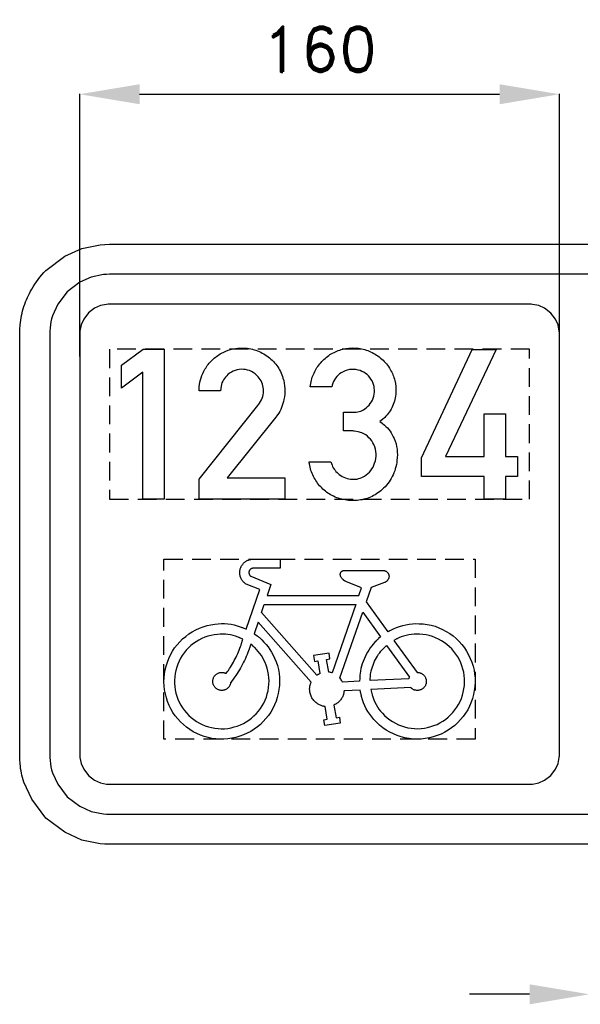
# Model space of a CAD drawing. Header units: millimetres. Extents: x 160 to 3480, y -161 to 860.
# Tile 1 of 12: x 285 to 472, y -101 to 227. Entities that reach past the tile are written whole.
import ezdxf

# ---------------------------------------------------------------- set-up
doc = ezdxf.new("R2010")
doc.units = ezdxf.units.MM
doc.header["$LTSCALE"] = 5
doc.linetypes.add('ČÁRKOVANÁX2', pattern=[1.5, 1, -0.5])
doc.layers.add('Kóty', color=2, linetype='Continuous')
doc.layers.add('Značka', color=7, linetype='Continuous')
doc.styles.get("Standard").update_dxf_attribs({"font": 'romand.shx', "height": 15})
doc.dimstyles.get("Standard").update_dxf_attribs({"dimtxt": 15, "dimasz": 20, "dimexe": 0.18, "dimexo": 0.0625, "dimgap": 7.5, "dimtad": 1, "dimdec": 0, "dimzin": 0, "dimdsep": 46, "dimtxsty": 'Standard', "dimcen": 0.09, "dimadec": 0, "dimazin": 0, "dimtfac": 1, "dimtdec": 0, "dimtofl": 0, "dimtmove": 0, "dimatfit": 3, "dimfxl": 1, "dimtolj": 1, "dimtzin": 0, "dimarcsym": 0})

# ---------------------------------------------------------------- blocks, each defined once
blk = doc.blocks.new('*D37')
at = {"layer": 'Defpoints', "color": 0, "transparency": 16777216}
for p in [(464.58, 202.63), (304.58, 115.16), (464.58, 115.16)]:
    blk.add_point(p, dxfattribs=at)
at = {"layer": 'Kóty', "color": 0, "lineweight": -2, "transparency": 16777216}
for p, q in [((304.58, 115.23), (304.58, 202.81)), ((324.58, 202.63), (444.58, 202.63)), ((464.58, 115.23), (464.58, 202.81))]:
    blk.add_line(p, q, dxfattribs=at)
at = {"layer": 'Kóty', "color": 0, "transparency": 16777216}
for points in [[(324.58, 205.96), (324.58, 199.3), (304.58, 202.63)], [(444.58, 205.96), (444.58, 199.3), (464.58, 202.63)]]:
    blk.add_solid(points, dxfattribs=at)
at = {"layer": 'Kóty', "color": 0, "transparency": 16777216, "insert": (384.58, 217.63), "char_height": 15, "attachment_point": 5}
blk.add_mtext('\\A1;160', dxfattribs=at)

msp = doc.modelspace()

# ---------------------------------------------------------------- linework, layer by layer
at = {"layer": 'Kóty'}
msp.add_line((454.58, -97.37), (434.58, -97.37), dxfattribs=at)
msp.add_solid([(454.58, -94.04), (454.58, -100.7), (474.58, -97.37)], dxfattribs=at)
at = {"layer": 'Značka', "color": 3}
for points in [[(954.58, -47.37), (314.58, -47.37), (313.01, -47.31), (311.44, -47.2), (305.31, -45.94), (299.58, -43.35), (293.34, -38.62), (288.6, -32.37), (285.96, -26.64, -0.061123), (284.74, -20.5), (284.64, -18.94), (284.58, -17.37), (284.58, 122.63), (284.64, 124.2), (284.74, 125.77, -0.055687), (286, 131.9, -0.056188), (288.6, 137.63, -0.069703), (293.32, 143.87), (299.58, 148.61), (305.31, 151.25), (311.44, 152.47), (313.01, 152.57), (314.58, 152.63), (534.58, 152.63)], [(539.93, 142.63), (314.58, 142.63), (313.53, 142.59), (312.49, 142.52), (308.4, 141.68), (304.58, 139.95), (300.42, 136.8), (297.26, 132.63), (295.5, 128.81, 0.061094), (294.69, 124.72), (294.62, 123.68), (294.58, 122.63), (294.58, -17.37), (294.62, -18.41), (294.69, -19.46, 0.055709), (295.53, -23.55), (297.26, -27.37), (300.41, -31.53), (304.58, -34.69), (308.4, -36.44), (312.49, -37.26), (313.53, -37.33), (314.58, -37.37), (954.58, -37.37)], [(344.43, 67.63), (344.43, 74.32), (363.99, 98.93), (364.28, 99.29), (364.55, 99.66, 0.082996), (365.61, 101.89, 0.094402), (365.84, 104.34, 0.092137), (365.33, 106.56, 0.084028), (364.07, 108.49, 0.098144), (361.86, 110.21, 0.106035), (359.17, 110.93, 0.106198), (356.43, 110.59, 0.099949), (354.03, 109.17, 0.08371), (352.54, 107.44, 0.091644), (351.73, 105.35), (351.61, 104.58), (351.55, 103.8), (344.43, 103.8, -0.003373), (344.45, 104.47, -0.010147), (344.48, 105.14, -0.059424), (345.08, 108.15, -0.058218), (346.36, 110.95, -0.072157), (348.74, 114.02, -0.072188), (351.88, 116.29, -0.061441), (354.9, 117.54, -0.059935), (358.14, 118.02, -0.083065), (362.75, 117.48, -0.087074), (366.95, 115.44, -0.087758), (370.31, 112.2, -0.087787), (372.36, 108.04, -0.068483), (373, 104.48, -0.062424), (372.69, 100.87, -0.050704), (371.91, 98.19, -0.061828), (370.56, 95.77), (370.3, 95.4), (370.02, 95.04), (353.78, 74.77), (372.97, 74.77), (372.97, 67.63), (344.43, 67.63)], [(388.32, 80.15), (388.51, 79.56), (388.72, 78.99, 0.066971), (389.72, 77.28, 0.067376), (391.15, 75.88, 0.079579), (393.17, 74.73, 0.083495), (395.45, 74.29, 0.07876), (397.6, 74.5, 0.077341), (399.58, 75.36, 0.09486), (401.64, 77.19, 0.087376), (402.94, 79.66, 0.097388), (403.42, 82.79, 0.104447), (402.66, 85.83, 0.094848), (401.05, 88.16, 0.095698), (398.71, 89.72), (397.5, 90.15), (396.24, 90.36), (395.96, 90.38), (395.67, 90.4), (392.59, 90.4), (392.59, 96.65), (395.78, 96.65), (396.05, 96.64), (396.32, 96.64, 0.089501), (398.29, 97.04, 0.07811), (400.06, 98.08, 0.098525), (401.86, 100.1, 0.099806), (402.76, 102.64, 0.096868), (402.73, 105.26, 0.098698), (401.72, 107.66, 0.100567), (399.89, 109.6, 0.097664), (397.44, 110.69, 0.106035), (394.52, 110.83, 0.108954), (391.8, 109.76, 0.096307), (389.9, 108, 0.100288), (388.81, 105.71), (388.74, 105.42), (388.67, 105.13), (381.43, 105.13), (381.63, 106.22), (381.87, 107.29, -0.070907), (383.44, 111.07, -0.076594), (386.04, 114.24, -0.078959), (389.39, 116.6, -0.076362), (393.31, 117.83, -0.077764), (397.54, 117.94, -0.077982), (401.61, 116.75, -0.081037), (405.35, 114.35, -0.081006), (408.13, 110.89, -0.076305), (409.67, 107.22, -0.079826), (410.01, 103.22, -0.092087), (408.94, 98.66, -0.105097), (406.29, 94.9), (405.52, 94.2), (404.7, 93.53), (405.46, 92.97), (406.19, 92.38, -0.058035), (408.08, 90.31, -0.058874), (409.45, 87.85, -0.074879), (410.42, 84.3, -0.064097), (410.39, 80.57, -0.089415), (408.8, 75.19, -0.101887), (405.39, 70.82, -0.08732), (401.54, 68.34, -0.080959), (397.06, 67.26, -0.079677), (392.5, 67.5, -0.082665), (388.27, 69.16, -0.076818), (384.95, 71.77, -0.076588), (382.56, 75.23, -0.04111), (381.71, 77.27, -0.040361), (381.21, 79.4), (381.15, 79.77), (381.1, 80.15), (388.32, 80.15)], [(406.07, 43.89), (406.16, 43.87), (406.25, 43.84), (406.27, 43.84), (406.29, 43.83), (406.36, 43.81), (406.43, 43.79), (406.52, 43.75), (406.61, 43.71), (406.69, 43.67), (406.78, 43.62), (406.86, 43.57), (406.93, 43.51), (407.03, 43.44), (407.12, 43.36), (407.2, 43.27), (407.28, 43.18), (407.35, 43.09), (407.42, 42.99), (407.48, 42.89), (407.53, 42.78), (407.58, 42.67), (407.63, 42.56), (407.66, 42.45), (407.69, 42.33), (407.72, 42.21), (407.73, 42.09), (407.73, 41.98, -0.014341), (407.73, 41.86), (407.72, 41.69), (407.69, 41.53), (407.65, 41.38), (407.6, 41.22), (407.54, 41.07), (407.46, 40.93), (407.37, 40.79), (407.27, 40.65), (407.19, 40.55), (407.11, 40.45), (407.02, 40.36), (406.92, 40.27), (406.82, 40.19), (406.71, 40.11), (406.62, 40.06), (406.53, 40.01), (406.51, 40), (406.48, 39.99), (406.37, 39.93), (406.25, 39.88), (401.82, 38.2), (400.15, 33.4), (407.33, 23.46), (407.38, 23.49), (407.43, 23.51), (407.62, 23.62), (407.81, 23.72), (408.05, 23.85), (408.29, 23.98), (408.53, 24.1), (408.77, 24.23), (409.02, 24.35), (409.26, 24.47), (410.26, 24.9), (411.28, 25.27), (412.32, 25.58), (413.38, 25.82), (414.46, 26.01), (415.55, 26.12), (416.64, 26.17), (417.74, 26.16), (419.1, 26.09), (420.45, 25.92), (421.79, 25.65), (423.1, 25.28), (424.38, 24.81), (425.62, 24.25), (426.82, 23.59), (427.97, 22.85), (429.08, 22.06), (430.13, 21.19), (431.11, 20.25), (432.02, 19.23), (432.85, 18.15), (433.59, 17.01), (434.25, 15.81), (434.82, 14.58), (435.33, 13.31), (435.75, 12.01), (436.08, 10.69), (436.29, 9.34), (436.42, 7.98), (436.44, 6.62), (436.35, 5.26), (436.17, 3.91), (435.92, 2.57), (435.58, 1.25), (435.14, -0.04), (434.6, -1.29), (433.98, -2.51), (433.26, -3.67), (432.46, -4.77), (431.58, -5.81), (430.66, -6.81), (429.66, -7.74), (428.6, -8.6), (427.47, -9.36), (426.29, -10.05), (425.07, -10.65), (423.8, -11.15), (422.5, -11.56), (421.18, -11.9), (419.84, -12.15), (418.48, -12.3), (417.12, -12.35), (415.75, -12.3), (414.4, -12.14), (413.06, -11.88), (411.75, -11.53), (410.45, -11.11), (409.19, -10.6), (407.97, -10), (406.79, -9.31), (405.67, -8.53), (404.61, -7.67), (403.62, -6.74), (402.69, -5.74), (401.98, -4.9), (401.31, -4.03), (400.7, -3.12), (400.16, -2.17), (399.67, -1.19), (399.25, -0.19), (398.9, 0.83), (398.61, 1.88), (398.54, 2.15), (398.48, 2.41), (398.43, 2.62), (398.38, 2.84), (398.37, 2.89), (398.36, 2.94), (398.16, 4.01), (392.74, 3.74), (392.7, 3.44), (392.65, 3.14), (392.64, 3.08), (392.63, 3.02), (392.57, 2.79), (392.51, 2.56), (392.41, 2.27), (392.3, 1.99), (392.17, 1.72), (392.02, 1.45), (391.86, 1.19), (391.69, 0.94), (391.51, 0.7), (391.32, 0.46), (391.12, 0.24), (390.9, 0.02), (390.67, -0.17), (390.43, -0.36), (390.23, -0.49), (390.02, -0.62), (389.97, -0.65), (389.92, -0.68), (389.65, -0.82), (389.38, -0.95), (390.06, -5.17), (391.17, -4.99), (391.49, -6.97), (386.31, -7.8), (385.99, -5.83), (387.1, -5.65), (386.42, -1.43), (386.15, -1.39), (385.89, -1.35), (385.83, -1.34), (385.78, -1.33), (385.57, -1.28), (385.36, -1.22), (385.1, -1.14), (384.85, -1.04), (384.6, -0.93), (384.36, -0.81), (384.12, -0.68), (383.89, -0.53), (383.61, -0.34), (383.34, -0.13), (383.08, 0.09), (382.84, 0.33), (382.61, 0.58), (382.41, 0.85), (382.22, 1.13), (382.04, 1.42), (381.88, 1.72), (381.73, 2.02), (381.61, 2.34), (381.5, 2.66), (381.42, 2.99), (381.35, 3.32), (381.31, 3.66), (381.28, 4), (381.27, 4.27), (381.27, 4.54), (381.29, 4.82), (381.32, 5.09), (381.36, 5.35), (381.42, 5.62), (381.48, 5.83), (381.54, 6.03), (381.56, 6.08), (381.58, 6.14), (381.68, 6.39), (381.78, 6.64), (364.08, 26.62), (362.79, 22.82), (363.65, 22.18), (363.69, 22.14), (363.73, 22.11), (363.9, 21.98), (364.07, 21.85), (364.28, 21.68), (364.49, 21.51), (365.29, 20.81), (366.04, 20.05), (366.76, 19.25), (367.42, 18.42), (368.04, 17.54), (368.6, 16.62), (369.1, 15.67), (369.55, 14.69), (370.07, 13.45), (370.5, 12.18), (370.83, 10.89), (371.06, 9.56), (371.2, 8.23), (371.23, 6.89, -0.019409), (371.16, 5.55), (371.01, 4.22), (370.79, 2.9), (370.48, 1.59), (370.08, 0.31), (369.57, -0.93), (368.98, -2.13), (368.3, -3.29), (367.54, -4.39), (366.71, -5.44), (365.82, -6.45), (364.87, -7.39), (363.85, -8.26), (362.77, -9.05), (361.63, -9.76), (360.44, -10.38), (359.22, -10.92), (357.95, -11.37), (356.67, -11.75), (355.36, -12.05), (354.04, -12.25), (352.7, -12.35), (351.36, -12.35), (350.02, -12.26), (348.7, -12.06), (347.39, -11.78), (346.09, -11.42), (344.83, -10.99), (343.6, -10.46), (342.41, -9.83), (341.27, -9.13), (340.19, -8.34), (339.16, -7.47), (338.2, -6.54), (337.29, -5.56), (336.45, -4.51), (335.68, -3.41), (335.01, -2.26), (334.41, -1.06), (333.91, 0.19), (333.5, 1.46), (333.17, 2.76), (332.92, 4.08), (332.75, 5.41), (332.68, 6.75, -0.018641), (332.72, 8.09), (332.85, 9.42), (333.08, 10.74), (333.4, 12.04), (333.82, 13.32), (334.3, 14.57), (334.86, 15.79), (335.51, 16.96), (336.25, 18.08), (337.06, 19.14), (337.95, 20.14), (338.92, 21.07), (339.94, 21.94), (341.01, 22.74), (342.13, 23.48), (343.3, 24.13), (344.52, 24.68), (345.77, 25.16), (347.06, 25.54), (348.37, 25.82), (349.7, 26.02), (350.77, 26.13), (351.84, 26.18), (352.92, 26.17), (354, 26.1), (355.06, 25.96), (356.1, 25.75), (357.13, 25.47), (358.15, 25.13), (358.4, 25.04), (358.65, 24.94), (358.85, 24.87), (359.05, 24.79), (359.1, 24.77), (359.15, 24.75), (360.13, 24.33), (364.62, 37.51), (360.09, 39.36), (359.91, 39.48), (359.73, 39.61), (359.7, 39.64), (359.66, 39.67), (359.52, 39.78), (359.39, 39.9), (359.24, 40.05), (359.09, 40.21), (358.94, 40.38), (358.81, 40.56), (358.69, 40.75), (358.58, 40.94), (358.45, 41.18), (358.33, 41.43), (358.23, 41.69), (358.14, 41.95), (358.08, 42.22), (358.03, 42.49), (358, 42.77), (357.99, 43.05), (357.98, 43.32), (358, 43.6), (358.03, 43.87), (358.08, 44.15), (358.15, 44.41), (358.24, 44.68), (358.34, 44.93), (358.46, 45.18), (358.59, 45.43), (358.73, 45.66), (358.89, 45.89), (359.06, 46.1), (359.25, 46.31), (359.45, 46.5), (359.66, 46.68), (359.88, 46.84), (360.06, 46.97), (360.25, 47.09), (360.45, 47.2), (360.65, 47.29), (360.85, 47.38), (361.06, 47.45), (361.27, 47.51), (361.48, 47.56), (361.54, 47.57), (361.59, 47.58), (361.64, 47.59), (361.68, 47.6), (361.69, 47.6), (361.7, 47.6), (361.92, 47.64), (371.44, 47.64), (371.44, 44.64), (362.34, 44.64), (362.27, 44.63), (362.2, 44.62), (362.18, 44.62), (362.17, 44.61), (362.11, 44.6), (362.06, 44.59), (361.99, 44.56), (361.92, 44.54), (361.86, 44.51), (361.79, 44.48), (361.73, 44.44), (361.67, 44.4), (361.6, 44.35), (361.53, 44.3), (361.46, 44.24), (361.4, 44.17), (361.34, 44.11), (361.29, 44.03), (361.24, 43.96), (361.19, 43.88), (361.15, 43.8), (361.11, 43.72), (361.08, 43.64), (361.06, 43.55), (361.04, 43.46), (361.02, 43.38), (361.01, 43.29), (361.01, 43.2), (361.01, 43.11), (361.02, 43.02), (361.03, 42.93), (361.05, 42.84), (361.07, 42.76), (361.1, 42.67), (361.13, 42.59), (361.17, 42.51), (361.2, 42.44), (361.24, 42.38), (361.28, 42.32), (361.32, 42.26), (361.37, 42.21), (361.42, 42.15), (361.46, 42.11), (361.5, 42.08), (361.51, 42.07), (361.52, 42.06), (361.58, 42.01), (361.63, 41.97), (368.37, 39.22), (367.12, 35.53), (397.72, 35.53), (398.6, 38.07), (393.31, 40.26), (393.18, 40.32), (393.06, 40.38), (393.04, 40.39), (393.01, 40.4), (392.92, 40.45), (392.82, 40.51), (392.71, 40.59), (392.6, 40.67), (392.5, 40.75), (392.39, 40.85), (392.3, 40.94), (392.2, 41.04), (392.08, 41.17), (391.97, 41.3), (391.87, 41.44), (391.78, 41.58), (391.7, 41.73), (391.63, 41.89), (391.57, 42.05), (391.53, 42.21), (391.51, 42.31), (391.49, 42.4), (391.48, 42.49), (391.48, 42.58), (391.48, 42.68), (391.48, 42.77), (391.5, 42.86), (391.52, 42.95), (391.55, 43.04), (391.58, 43.12), (391.62, 43.21), (391.67, 43.29), (391.72, 43.37), (391.78, 43.44), (391.84, 43.51), (391.91, 43.57), (391.97, 43.62), (392.02, 43.67), (392.09, 43.71), (392.15, 43.75), (392.22, 43.78), (392.29, 43.81), (392.36, 43.83), (392.43, 43.85), (392.44, 43.86), (392.46, 43.86), (392.48, 43.87), (392.5, 43.87), (392.52, 43.87), (392.54, 43.88), (392.55, 43.88), (392.57, 43.89), (406.07, 43.89)], [(354.94, 6.6), (354.91, 6.43), (354.88, 6.27), (354.88, 6.23), (354.87, 6.2), (354.83, 6.07), (354.79, 5.94), (354.73, 5.78), (354.67, 5.63), (354.59, 5.47), (354.5, 5.33), (354.4, 5.19), (354.3, 5.05), (354.16, 4.89), (354.01, 4.73), (353.85, 4.59), (353.68, 4.47), (353.5, 4.35), (353.31, 4.25), (353.12, 4.16), (352.92, 4.09), (352.72, 4.03), (352.51, 3.98), (352.3, 3.94), (352.08, 3.93), (351.87, 3.93), (351.66, 3.94), (351.45, 3.97), (351.24, 4.02), (351.03, 4.07), (350.83, 4.15), (350.64, 4.23), (350.45, 4.33), (350.27, 4.44), (350.1, 4.57), (349.94, 4.71), (349.79, 4.86), (349.64, 5.02), (349.51, 5.19), (349.39, 5.36), (349.29, 5.55), (349.2, 5.74), (349.12, 5.94), (349.06, 6.15), (349.02, 6.36), (348.98, 6.57), (348.96, 6.78), (348.96, 6.99), (348.97, 7.2), (348.99, 7.41), (349.04, 7.62), (349.1, 7.83), (349.17, 8.03), (349.25, 8.23), (349.35, 8.41), (349.46, 8.6), (349.59, 8.77), (349.72, 8.93), (349.87, 9.09), (350.03, 9.23), (350.2, 9.36), (350.38, 9.48), (350.56, 9.58), (350.75, 9.68), (350.95, 9.76), (351.15, 9.82), (351.36, 9.87), (351.57, 9.9), (351.78, 9.92), (351.95, 9.93), (352.12, 9.93), (352.3, 9.92), (352.47, 9.89), (352.63, 9.86), (352.8, 9.82), (352.93, 9.77), (353.05, 9.72), (353.08, 9.71), (353.11, 9.7), (353.27, 9.62), (353.42, 9.55), (353.79, 10.07), (354.16, 10.59), (354.23, 10.7), (354.31, 10.8), (354.59, 11.23), (354.87, 11.66), (355.2, 12.2), (355.53, 12.75), (355.85, 13.31), (356.15, 13.87), (356.45, 14.44), (356.73, 15.01), (357.01, 15.59), (357.28, 16.17), (357.54, 16.76), (357.78, 17.35), (358.01, 17.95), (358.23, 18.55), (358.4, 19.03), (358.56, 19.52), (358.59, 19.64), (358.63, 19.76), (358.82, 20.38), (359, 20.99), (358.2, 21.35), (358.16, 21.37), (358.12, 21.38), (357.96, 21.45), (357.8, 21.52), (357.6, 21.6), (357.4, 21.68), (356.58, 21.97), (355.75, 22.21), (354.9, 22.4), (354.04, 22.54), (353.17, 22.63), (352.3, 22.67), (351.42, 22.65), (350.55, 22.59), (349.47, 22.47), (348.4, 22.27), (347.34, 22), (346.31, 21.64), (345.31, 21.22), (344.34, 20.72), (343.41, 20.14), (342.52, 19.51), (341.67, 18.84), (340.86, 18.11), (340.11, 17.32), (339.42, 16.48), (338.79, 15.59), (338.23, 14.65), (337.74, 13.68), (337.31, 12.68), (336.94, 11.65), (336.64, 10.61), (336.41, 9.54), (336.27, 8.46), (336.2, 7.37, 0.020384), (336.21, 6.28), (336.3, 5.2), (336.47, 4.12), (336.69, 3.05), (336.98, 2), (337.35, 0.98), (337.79, -0.02), (338.3, -0.98), (338.89, -1.9), (339.54, -2.77), (340.24, -3.6), (340.99, -4.39), (341.79, -5.13), (342.64, -5.81), (343.55, -6.42), (344.49, -6.98), (345.47, -7.45), (346.48, -7.85), (347.51, -8.19), (348.57, -8.47), (349.64, -8.68), (350.72, -8.81), (351.81, -8.86), (352.9, -8.83), (353.98, -8.72), (355.05, -8.53), (356.11, -8.27), (357.15, -7.96), (358.17, -7.57), (359.16, -7.12), (360.11, -6.59), (361.03, -5.99), (361.89, -5.33), (362.71, -4.6), (363.47, -3.83), (364.19, -3.01), (364.86, -2.15), (365.46, -1.24), (365.99, -0.29), (366.45, 0.7), (366.84, 1.72), (367.15, 2.76), (367.39, 3.82), (367.58, 4.9), (367.69, 5.98), (367.72, 7.06), (367.67, 8.15), (367.55, 9.24), (367.35, 10.31), (367.06, 11.36), (366.72, 12.39), (366.4, 13.21), (366.04, 14.01), (365.63, 14.79), (365.18, 15.53), (364.69, 16.25), (364.15, 16.93), (363.57, 17.57), (362.95, 18.18), (362.79, 18.33), (362.63, 18.48), (362.5, 18.6), (362.37, 18.71), (362.33, 18.74), (362.3, 18.77), (361.64, 19.33), (361.42, 18.64), (361.19, 17.95), (361.14, 17.81), (361.09, 17.68), (360.9, 17.13), (360.7, 16.59), (360.43, 15.92), (360.15, 15.25), (359.85, 14.59), (359.55, 13.94), (359.22, 13.29), (358.89, 12.65), (358.55, 12.01), (358.2, 11.37), (357.84, 10.75), (357.46, 10.13), (357.07, 9.52), (356.67, 8.92), (356.34, 8.45), (355.99, 7.98), (355.91, 7.87), (355.82, 7.75), (355.38, 7.17), (354.94, 6.6)], [(417.12, 9.91), (417.29, 9.91), (417.46, 9.9), (417.49, 9.89), (417.52, 9.89), (417.66, 9.87), (417.79, 9.85), (417.96, 9.81), (418.12, 9.76), (418.28, 9.7), (418.44, 9.63), (418.59, 9.56), (418.74, 9.47), (418.92, 9.35), (419.09, 9.23), (419.25, 9.09), (419.4, 8.93), (419.53, 8.77), (419.66, 8.6), (419.77, 8.42), (419.87, 8.23), (419.95, 8.03), (420.03, 7.83), (420.09, 7.63), (420.13, 7.42), (420.16, 7.21), (420.17, 7, -0.019632), (420.17, 6.78), (420.15, 6.57), (420.12, 6.36), (420.08, 6.15), (420.02, 5.95), (419.94, 5.75), (419.85, 5.55), (419.75, 5.37), (419.63, 5.19), (419.5, 5.02), (419.36, 4.86), (419.21, 4.71), (419.05, 4.57), (418.88, 4.44), (418.7, 4.33), (418.51, 4.23), (418.32, 4.14), (418.12, 4.07), (417.91, 4.01), (417.71, 3.96), (417.5, 3.93), (417.28, 3.91), (417.07, 3.91), (416.86, 3.93), (416.65, 3.96), (416.44, 4), (416.27, 4.05), (416.11, 4.1), (415.95, 4.16), (415.8, 4.24), (415.65, 4.32), (415.5, 4.41), (415.39, 4.49), (415.29, 4.58), (415.26, 4.6), (415.24, 4.62), (415.11, 4.74), (414.99, 4.85), (401.67, 4.19), (401.86, 3.32), (402.08, 2.47), (402.12, 2.3), (402.17, 2.13), (402.4, 1.46), (402.65, 0.8), (403.01, 0), (403.42, -0.78), (403.88, -1.55), (404.38, -2.28), (404.93, -2.98), (405.51, -3.65), (406.28, -4.45), (407.09, -5.2), (407.96, -5.88), (408.88, -6.49), (409.84, -7.04), (410.84, -7.51), (411.88, -7.91), (412.93, -8.23), (414.01, -8.5), (415.1, -8.7), (416.2, -8.82), (417.3, -8.84), (418.41, -8.8), (419.51, -8.66), (420.59, -8.45), (421.66, -8.16), (422.71, -7.82), (423.74, -7.4), (424.73, -6.91), (425.68, -6.35), (426.59, -5.72), (427.45, -5.02), (428.25, -4.26), (429, -3.45), (429.71, -2.6), (430.36, -1.7), (430.94, -0.76), (431.44, 0.22), (431.88, 1.24), (432.24, 2.29), (432.51, 3.36), (432.71, 4.45), (432.86, 5.54), (432.93, 6.65, 0.020648), (432.92, 7.75), (432.82, 8.85), (432.65, 9.95), (432.39, 11.02), (432.06, 12.08), (431.65, 13.1), (431.19, 14.11), (430.66, 15.08), (430.06, 16.01), (429.39, 16.9), (428.66, 17.73), (427.87, 18.5), (427.03, 19.21), (426.14, 19.87), (425.21, 20.47), (424.25, 21.01), (423.25, 21.48), (422.21, 21.87), (421.15, 22.18), (420.07, 22.42), (418.97, 22.57), (417.87, 22.65), (416.98, 22.68), (416.09, 22.66), (415.2, 22.59), (414.32, 22.45), (413.46, 22.27), (412.61, 22.04), (411.78, 21.74), (410.97, 21.4), (410.77, 21.31), (410.57, 21.21), (410.41, 21.14), (410.25, 21.06), (410.21, 21.04), (410.17, 21.02), (409.39, 20.61), (417.12, 9.91)]]:
    msp.add_lwpolyline(points, format="xyb", dxfattribs=at)
for points in [[(454.58, 132.63), (314.58, 132.63), (314.06, 132.61), (313.53, 132.58), (311.49, 132.16), (309.58, 131.29), (307.5, 129.72), (305.92, 127.63), (305.04, 125.72), (304.63, 123.68), (304.6, 123.15), (304.58, 122.63), (304.58, -17.37), (304.6, -17.89), (304.63, -18.41), (305.05, -20.46), (305.92, -22.37), (307.49, -24.45), (309.58, -26.03), (311.49, -26.91), (313.53, -27.31), (314.06, -27.35), (314.58, -27.37), (454.58, -27.37), (455.1, -27.35), (455.62, -27.31), (457.67, -26.89), (459.58, -26.03), (461.66, -24.45), (463.24, -22.37), (464.12, -20.46), (464.52, -18.41), (464.56, -17.89), (464.58, -17.37), (464.58, 122.63), (464.56, 123.15), (464.52, 123.68), (464.1, 125.72), (463.24, 127.63), (461.66, 129.71), (459.58, 131.29), (457.67, 132.17), (455.62, 132.58), (455.1, 132.61), (454.58, 132.63)], [(325.65, 67.63), (325.65, 110.04), (318.55, 104.7), (318.55, 112.29), (325.72, 117.64), (332.77, 117.64), (332.77, 67.63), (325.65, 67.63)], [(439.41, 67.63), (439.41, 75.18), (418.52, 75.18), (418.52, 81.41), (435.47, 117.57), (443.5, 117.57), (426.55, 81.89), (439.41, 81.89), (439.41, 96.14), (446.55, 96.12), (446.55, 81.89), (450.61, 81.89), (450.61, 75.18), (446.55, 75.18), (446.55, 67.63), (439.41, 67.63)], [(383.98, 13.74), (384.66, 9.53), (384.61, 9.5), (384.56, 9.48), (384.36, 9.38), (384.17, 9.28), (383.98, 9.17), (383.8, 9.05), (383.75, 9.01), (383.71, 8.98), (365.2, 29.89), (366.1, 32.53), (396.67, 32.53), (388.74, 9.77), (388.68, 9.79), (388.63, 9.8), (388.41, 9.86), (388.19, 9.91), (387.96, 9.96), (387.73, 9.99), (387.68, 10), (387.62, 10), (386.94, 14.22), (388.05, 14.4), (387.74, 16.37), (382.55, 15.54), (382.87, 13.57), (383.98, 13.74)], [(398.95, 29.95), (404.88, 21.73), (404.25, 21.17), (404.22, 21.14), (404.19, 21.12), (404.06, 21), (403.94, 20.89), (403.79, 20.75), (403.64, 20.6), (403.05, 20), (402.49, 19.38), (401.96, 18.73), (401.46, 18.06), (400.98, 17.36), (400.55, 16.63), (400.14, 15.89), (399.77, 15.14), (399.42, 14.37), (399.1, 13.59), (398.81, 12.79), (398.57, 11.99), (398.37, 11.17), (398.21, 10.35), (398.11, 9.68), (398.04, 9.02), (398.02, 8.85), (398.01, 8.68), (397.96, 7.84), (397.93, 7), (392.23, 6.72), (392.19, 6.79), (392.16, 6.87), (392, 7.16), (391.83, 7.44), (391.64, 7.71), (391.44, 7.97), (391.38, 8.03), (391.33, 8.09), (398.95, 29.95)], [(414.54, 8.35), (414.53, 8.33), (414.51, 8.3), (414.46, 8.2), (414.42, 8.09), (414.37, 7.99), (414.33, 7.88), (414.32, 7.85), (414.32, 7.82), (401.43, 7.18), (401.46, 7.84), (401.51, 8.51), (401.52, 8.64), (401.54, 8.77), (401.6, 9.3), (401.69, 9.83), (401.82, 10.48), (401.99, 11.12), (402.18, 11.76), (402.4, 12.39), (402.65, 13.01), (402.93, 13.62), (403.22, 14.23), (403.53, 14.82), (403.87, 15.39), (404.24, 15.95), (404.63, 16.49), (405.05, 17.01), (405.4, 17.41), (405.77, 17.79), (405.86, 17.88), (405.96, 17.98), (406.44, 18.44), (406.93, 18.89), (414.54, 8.35)]]:
    msp.add_lwpolyline(points, dxfattribs=at)
at = {"layer": 'Značka', "color": 6, "linetype": 'ČÁRKOVANÁX2', "ltscale": 1.25}
msp.add_lwpolyline([(314.58, 67.63), (454.58, 67.63), (454.58, 117.63), (314.58, 117.63)], close=True, dxfattribs=at)
msp.add_lwpolyline([(332.7, -12.36), (332.7, 47.64), (436.46, 47.64), (436.46, -12.36), (332.7, -12.36)], dxfattribs=at)

# ---------------------------------------------------------------- dimensions: what is measured, and where the dimension line sits
at = {"layer": 'Kóty'}
dim = msp.add_linear_dim(base=(464.58, 202.63), p1=(304.58, 115.16), p2=(464.58, 115.16), dimstyle='Standard', dxfattribs=at)
dim.commit()
dim.dimension.update_dxf_attribs({"geometry": '*D37', "text_midpoint": (384.58, 217.63)})

doc.saveas('drawing.dxf')
